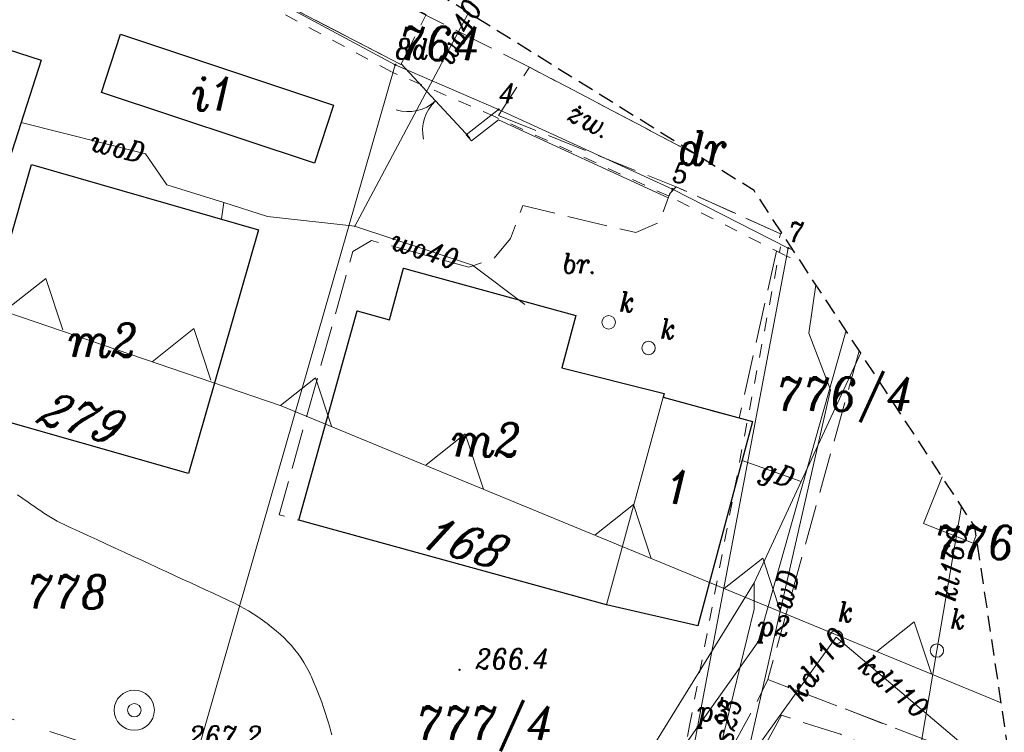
# Model space of a CAD drawing. Header units: metres. Extents: x 7435600 to 7436400, y 5537603 to 5538250.
# Tile 39 of 43: x 7436096 to 7436133, y 5537916 to 5537943. Entities that reach past the tile are written whole.
import ezdxf
from ezdxf.enums import TextEntityAlignment as Align

# ---------------------------------------------------------------- set-up
doc = ezdxf.new("R2010")
doc.units = ezdxf.units.M
doc.header["$MEASUREMENT"] = 0
for name, pattern in [('0.5_0.5', [1, 0.5, -0.5]), ('1.4_1.4', [2.8, 1.4, -1.4]), ('1.5_0.5', [2, 1.5, -0.5]), ('2', [0.9, 0.6, -0.3]), ('219-500', [0]), ('3117-500', [0]), ('ktok02-500', [0]), ('mz1.25_0.5', [1.75, 1.25, -0.5])]:
    doc.linetypes.add(name, pattern=pattern)
doc.layers.get('0').update_dxf_attribs({"color": 2, "linetype": 'CONTINUOUS', "lineweight": 5})
doc.layers.add('!ramka', color=2, linetype='CONTINUOUS', lineweight=0)
for name, color, linetype in [('203-Punkt załamania granicy działki nie stabilizowany', 7, 'CONTINUOUS'), ('203-Punkt załamania granicy działki nie stabilizowany-Atr103', 7, 'CONTINUOUS'), ('210-Oznaczenie użytku', 7, 'CONTINUOUS'), ('211-Nr działki', 7, 'CONTINUOUS'), ('218-Granica użytku po granicy działki', 7, 'CONTINUOUS'), ('219-Linia granicy', 7, 'CONTINUOUS'), ('238-Punkt adresowy budynku', 7, 'CONTINUOUS'), ('312-Budynek (powierzchnia)', 7, 'CONTINUOUS'), ('312-Numer ewidencyjny budynku-Atr124', 7, 'CONTINUOUS'), ('320-część budynku wyodrębniona ze względu na liczbę kondygnacji naziemnych (powierzchnia)', 7, 'CONTINUOUS'), ('320-część budynku wyodrębniona ze względu na liczbę kondygnacji naziemnych - opis', 7, 'CONTINUOUS'), ('811-Warstwica ciągła linia', 7, 'CONTINUOUS'), ('brama (linia)', 7, 'CONTINUOUS'), ('brama (linia) - symbol', 7, 'CONTINUOUS'), ('jezdnia (powierzchnia)', 7, 'CONTINUOUS'), ('komora podziemna - przewód kanalizacyjny (powierzchnia)', 7, 'CONTINUOUS'), ('Miejsce błędu lub ostrzeżenia po kontroli', 7, 'CONTINUOUS'), ('murek oporowy (powierzchnia)', 7, 'CONTINUOUS'), ('Nieprzekraczalna linia zabudowy', 7, 'CONTINUOUS'), ('ogrodzenie trwałe (linia)', 7, 'CONTINUOUS'), ('plac (powierzchnia)', 7, 'CONTINUOUS'), ('plac (powierzchnia)-Atr17', 7, 'CONTINUOUS'), ('przewód gazowy (linia)', 7, 'CONTINUOUS'), ('przewód gazowy (linia)-Atr1', 7, 'CONTINUOUS'), ('przewód kanalizacyjny (linia)', 7, 'CONTINUOUS'), ('przewód kanalizacyjny (linia)-Atr1', 7, 'CONTINUOUS'), ('przewód wodociągowy (linia)', 7, 'CONTINUOUS'), ('przewód wodociągowy (linia)-Atr1', 7, 'CONTINUOUS'), ('punkt wysokościowy naturalny', 7, 'CONTINUOUS'), ('punkt wysokościowy naturalny-Atr2', 7, 'CONTINUOUS'), ('skarpa nieumocniona (powierzchnia)', 7, 'CONTINUOUS'), ('studnia (punkt)', 7, 'CONTINUOUS'), ('właz okrągły - siec kanalizacyjna (punkt)', 7, 'CONTINUOUS'), ('właz okrągły - siec kanalizacyjna (punkt)-Atr17', 7, 'CONTINUOUS'), ('Zakres', 7, 'CONTINUOUS')]:
    doc.layers.add(name, color=color, linetype=linetype)
doc.styles.get("Standard").update_dxf_attribs({"font": 'italic_1250.shx', "width": 0.75})
doc.linetypes.add('902-500', pattern='A,3.75,0,[1,ksztalty.shx,S=0.5,R=0,X=0,Y=0],3.75', length=7.5)

# ---------------------------------------------------------------- blocks, each defined once
blk = doc.blocks.new('203')
at = {"linetype": 'Continuous', "lineweight": 0}
h = blk.add_hatch(color=0, dxfattribs=at)
edge = h.paths.add_edge_path()
edge.add_arc((0, 0), 0.045, 0, 360)
blk = doc.blocks.new('US13')
at = {"color": 0, "linetype": 'Continuous', "lineweight": 13}
for radius in [0.75, 0.25]:
    blk.add_circle((0, 0), radius, dxfattribs=at)
blk = doc.blocks.new('US22')
at = {"color": 0, "linetype": 'Continuous', "lineweight": 13}
blk.add_circle((0, 0), 0.25, dxfattribs=at)
blk = doc.blocks.new('PW01')
at = {"linetype": 'Continuous', "lineweight": 13}
h = blk.add_hatch(color=0, dxfattribs=at)
edge = h.paths.add_edge_path()
edge.add_arc((0, 0), 0.045, 0, 360)
blk = doc.blocks.new('OK02')
at = {"color": 0, "linetype": 'Continuous', "lineweight": 0}
for centre, start, end in [((-1.5, 0), 0, 60), ((1.5, 0), 120, 180)]:
    blk.add_arc(centre, 1.5, start, end, dxfattribs=at)

msp = doc.modelspace()

# ---------------------------------------------------------------- linework, layer by layer
at = {"layer": '!ramka', "color": 251, "linetype": 'Continuous', "lineweight": 13}
msp.add_3dface([(7435692.445, 5538052.761), (7436192.445, 5538052.761), (7436192.445, 5537747.761), (7435692.445, 5537747.761)], dxfattribs=at)
at = {"layer": '218-Granica użytku po granicy działki', "color": 3, "linetype": '0.5_0.5', "lineweight": 13}
for p, q in [((7436110.098, 5537941.036), (7436103.828, 5537944.406)), ((7436110.098, 5537941.036), (7436110.098, 5537941.036)), ((7436110.098, 5537941.036), (7436110.098, 5537941.036)), ((7436113.981, 5537939.355), (7436110.121, 5537941.025)), ((7436110.121, 5537941.025), (7436110.121, 5537941.025)), ((7436110.121, 5537941.025), (7436110.121, 5537941.025)), ((7436120.465, 5537936.387), (7436113.975, 5537939.357)), ((7436113.975, 5537939.357), (7436113.975, 5537939.357)), ((7436113.975, 5537939.357), (7436113.975, 5537939.357)), ((7436113.981, 5537939.355), (7436113.981, 5537939.355)), ((7436113.981, 5537939.355), (7436113.981, 5537939.355)), ((7436124.784, 5537934.183), (7436120.454, 5537936.393)), ((7436120.454, 5537936.393), (7436120.454, 5537936.393)), ((7436120.454, 5537936.393), (7436120.454, 5537936.393)), ((7436120.465, 5537936.387), (7436120.465, 5537936.387)), ((7436120.465, 5537936.387), (7436120.465, 5537936.387)), ((7436121.235, 5537916.616), (7436124.625, 5537934.506)), ((7436124.625, 5537934.506), (7436124.625, 5537934.506)), ((7436124.625, 5537934.506), (7436124.625, 5537934.506)), ((7436124.784, 5537934.183), (7436124.784, 5537934.183)), ((7436124.784, 5537934.183), (7436124.784, 5537934.183)), ((7436124.991, 5537934.104), (7436124.817, 5537934.168)), ((7436124.817, 5537934.168), (7436124.817, 5537934.168)), ((7436124.817, 5537934.168), (7436124.817, 5537934.168)), ((7436124.991, 5537934.104), (7436124.991, 5537934.104)), ((7436124.991, 5537934.104), (7436124.991, 5537934.104)), ((7436120.235, 5537911.295), (7436121.235, 5537916.615)), ((7436121.235, 5537916.616), (7436121.235, 5537916.616)), ((7436121.235, 5537916.616), (7436121.235, 5537916.616)), ((7436121.235, 5537916.615), (7436121.235, 5537916.615)), ((7436121.235, 5537916.615), (7436121.235, 5537916.615))]:
    msp.add_line(p, q, dxfattribs=at)
at = {"layer": '219-Linia granicy', "color": 3, "linetype": '219-500', "lineweight": 13, "flags": 128}
for points in [[(7436103.97, 5537944.67), (7436110.24, 5537941.3)], [(7436110.24, 5537941.3), (7436100.85, 5537908.64)], [(7436110.24, 5537941.3), (7436114.1, 5537939.63)], [(7436114.1, 5537939.63), (7436120.59, 5537936.66)], [(7436124.92, 5537934.45), (7436120.59, 5537936.66)], [(7436124.92, 5537934.45), (7436121.53, 5537916.56)], [(7436124.92, 5537934.45), (7436125.094, 5537934.386)], [(7436123.79, 5537919.74), (7436127.075, 5537931.37)], [(7436121.53, 5537916.56), (7436123.79, 5537919.74)], [(7436120.53, 5537911.24), (7436121.53, 5537916.56)], [(7436120.59, 5537915.23), (7436121.53, 5537916.56)]]:
    msp.add_lwpolyline(points, dxfattribs=at)
at = {"layer": '312-Budynek (powierzchnia)', "color": 251, "linetype": 'Continuous', "lineweight": 25, "flags": 128}
for points in [[(7436099.26, 5537940.27), (7436099.98, 5537942.44)], [(7436099.98, 5537942.44), (7436107.93, 5537939.79)], [(7436095.31, 5537942.02), (7436097.01, 5537941.47)], [(7436097.01, 5537941.47), (7436094.51, 5537933.71)], [(7436107.22, 5537937.62), (7436099.26, 5537940.27)], [(7436107.93, 5537939.79), (7436107.22, 5537937.62)], [(7436094.04, 5537928.45), (7436096.65, 5537937.57)], [(7436096.65, 5537937.57), (7436105.13, 5537935.14)], [(7436105.13, 5537935.14), (7436102.52, 5537926.03)], [(7436110.02, 5537931.77), (7436110.54, 5537933.7)], [(7436110.54, 5537933.7), (7436116.98, 5537931.93)], [(7436106.63, 5537924.29), (7436108.81, 5537932.11)], [(7436108.81, 5537932.11), (7436110.02, 5537931.77)], [(7436116.98, 5537931.93), (7436116.46, 5537929.98)], [(7436116.46, 5537929.98), (7436120.28, 5537929.02)], [(7436120.28, 5537929.02), (7436120.24, 5537928.88)], [(7436120.24, 5537928.88), (7436123.58, 5537927.97)], [(7436102.52, 5537926.03), (7436094.04, 5537928.45)], [(7436123.58, 5537927.97), (7436121.54, 5537920.34)], [(7436118.13, 5537921.13), (7436106.63, 5537924.29)], [(7436121.54, 5537920.34), (7436118.13, 5537921.13)]]:
    msp.add_lwpolyline(points, dxfattribs=at)
at = {"layer": '320-część budynku wyodrębniona ze względu na liczbę kondygnacji naziemnych (powierzchnia)', "color": 251, "linetype": 'Continuous', "lineweight": 13, "flags": 128}
msp.add_lwpolyline([(7436123.58, 5537927.97), (7436120.24, 5537928.88), (7436120.28, 5537929.02), (7436118.13, 5537921.13), (7436121.54, 5537920.34)], close=True, dxfattribs=at)
at = {"layer": '811-Warstwica ciągła linia', "color": 32, "linetype": 'Continuous', "lineweight": 13, "flags": 128}
msp.add_lwpolyline([(7436107.87, 5537916.266), (7436107.811, 5537916.491), (7436107.78, 5537916.6), (7436107.746, 5537916.716), (7436107.687, 5537916.91), (7436107.625, 5537917.104), (7436107.56, 5537917.296), (7436107.492, 5537917.488), (7436107.421, 5537917.678), (7436107.347, 5537917.868), (7436107.27, 5537918.057), (7436107.189, 5537918.245), (7436107.105, 5537918.433), (7436107.07, 5537918.51), (7436107.017, 5537918.62), (7436106.925, 5537918.796), (7436106.827, 5537918.968), (7436106.721, 5537919.134), (7436106.608, 5537919.296), (7436106.489, 5537919.452), (7436106.362, 5537919.604), (7436106.228, 5537919.75), (7436106.087, 5537919.892), (7436105.939, 5537920.028), (7436105.88, 5537920.08), (7436105.785, 5537920.16), (7436105.619, 5537920.296), (7436105.45, 5537920.428), (7436105.28, 5537920.554), (7436105.107, 5537920.675), (7436104.932, 5537920.792), (7436104.754, 5537920.903), (7436104.574, 5537921.008), (7436104.389, 5537921.108), (7436104.202, 5537921.202), (7436104.12, 5537921.24), (7436104.011, 5537921.291), (7436103.723, 5537921.424), (7436103.435, 5537921.557), (7436103.147, 5537921.69), (7436102.859, 5537921.823), (7436102.571, 5537921.956), (7436102.283, 5537922.089), (7436101.995, 5537922.222), (7436101.707, 5537922.355), (7436101.419, 5537922.488), (7436101.24, 5537922.57), (7436101.131, 5537922.621), (7436100.791, 5537922.778), (7436100.451, 5537922.935), (7436100.111, 5537923.092), (7436099.771, 5537923.249), (7436099.431, 5537923.405), (7436099.091, 5537923.562), (7436098.751, 5537923.719), (7436098.411, 5537923.876), (7436098.071, 5537924.034), (7436097.84, 5537924.14), (7436097.731, 5537924.192), (7436097.604, 5537924.258), (7436097.479, 5537924.328), (7436097.356, 5537924.401), (7436097.234, 5537924.477), (7436097.114, 5537924.554), (7436096.994, 5537924.634), (7436096.875, 5537924.715), (7436096.757, 5537924.796), (7436096.639, 5537924.877), (7436096.62, 5537924.89), (7436096.521, 5537924.958), (7436096.126, 5537925.231)], dxfattribs=at)
at = {"layer": 'brama (linia)', "color": 251, "linetype": 'ktok02-500', "lineweight": 13, "flags": 128}
msp.add_lwpolyline([(7436113.02, 5537938.57), (7436110.46, 5537941.33)], dxfattribs=at)
at = {"layer": 'jezdnia (powierzchnia)', "color": 251, "linetype": '1.5_0.5', "lineweight": 13, "flags": 128}
for points in [[(7436110.245, 5537944.775), (7436109.76, 5537943.97), (7436115.25, 5537941.21), (7436121.55, 5537937.902)], [(7436127.569, 5537930.618), (7436124.16, 5537918.34), (7436132.18, 5537915.27)]]:
    msp.add_lwpolyline(points, dxfattribs=at)
msp.add_lwpolyline([(7436132.18, 5537915.27), (7436124.16, 5537918.34), (7436123.69, 5537917.38), (7436121.3, 5537913.04), (7436117.33, 5537901.85), (7436122.34, 5537899.59), (7436123.47, 5537899.11), (7436124.04, 5537898.84), (7436128.77, 5537896.91), (7436133.04, 5537908.65), (7436132.18, 5537908.99), (7436128.61, 5537899.14), (7436128.16, 5537899.31), (7436128.23, 5537899.5), (7436119.26, 5537902.86), (7436119.19, 5537902.67), (7436118.77, 5537902.83), (7436122.19, 5537912.34), (7436122.36, 5537912.76), (7436124.66, 5537917), (7436126.87, 5537916.29), (7436128.75, 5537915.53), (7436131.89, 5537914.3)], close=True, dxfattribs=at)
at = {"layer": 'komora podziemna - przewód kanalizacyjny (powierzchnia)', "color": 34, "linetype": 'Continuous', "lineweight": 13, "flags": 128}
for points in [[(7436129.97, 5537924.17), (7436130.664, 5537925.907)], [(7436131.937, 5537923.724), (7436131.82, 5537923.43), (7436129.97, 5537924.17)]]:
    msp.add_lwpolyline(points, dxfattribs=at)
at = {"layer": 'Miejsce błędu lub ostrzeżenia po kontroli', "color": 214, "linetype": '1.4_1.4', "lineweight": 13, "flags": 128}
msp.add_lwpolyline([(7435942.54, 5537965.49), (7435996.65, 5537949.04), (7436064.9, 5537926.91), (7436099.32, 5537915.75), (7436131.86, 5537901.49)], dxfattribs=at)
at = {"layer": 'murek oporowy (powierzchnia)', "color": 251, "linetype": 'Continuous', "lineweight": 13, "flags": 128}
msp.add_lwpolyline([(7436120.59, 5537936.66), (7436120.43, 5537936.33), (7436114.09, 5537939.24), (7436113.09, 5537938.46), (7436112.89, 5537938.68), (7436114.1, 5537939.63)], close=True, dxfattribs=at)
at = {"layer": 'Nieprzekraczalna linia zabudowy', "color": 251, "linetype": '3117-500', "lineweight": 13, "flags": 128}
msp.add_lwpolyline([(7436132.87, 5537917.47), (7436105.98, 5537928.56), (7436069.68, 5537940.95), (7436009.28, 5537960.91), (7435960.76, 5537975.49), (7435944.26, 5537980.85)], dxfattribs=at)
msp.add_lwpolyline([(7436132.87, 5537917.47), (7436105.98, 5537928.56), (7436069.68, 5537940.95), (7436009.28, 5537960.91), (7435960.76, 5537975.49), (7435944.26, 5537980.85)], dxfattribs=at)
msp.add_lwpolyline([(7436132.87, 5537917.47), (7436105.98, 5537928.56), (7436069.68, 5537940.95), (7436009.28, 5537960.91), (7435960.76, 5537975.49), (7435944.26, 5537980.85)], dxfattribs=at)
at = {"layer": 'Nieprzekraczalna linia zabudowy', "color": 251, "linetype": '3117-500', "lineweight": 13, "elevation": 0, "flags": 128}
for points in [[(7436097.817, 5537931.398), (7436097.183, 5537933.322), (7436095.619, 5537932.084)], [(7436103.351, 5537929.524), (7436102.717, 5537931.448), (7436101.153, 5537930.21)], [(7436107.85, 5537927.806), (7436107.257, 5537929.605), (7436105.952, 5537928.572)], [(7436113.532, 5537925.445), (7436112.849, 5537927.52), (7436111.386, 5537926.362)], [(7436119.793, 5537922.863), (7436119.132, 5537924.87), (7436117.692, 5537923.73)], [(7436124.631, 5537920.868), (7436123.97, 5537922.876), (7436122.528, 5537921.735)], [(7436130.263, 5537918.545), (7436129.621, 5537920.492), (7436128.224, 5537919.386)]]:
    msp.add_lwpolyline(points, dxfattribs=at)
at = {"layer": 'ogrodzenie trwałe (linia)', "color": 251, "linetype": '902-500', "lineweight": 13, "flags": 128}
msp.add_lwpolyline([(7436110.45, 5537941.31), (7436105.54, 5537943.86)], dxfattribs=at)
at = {"layer": 'plac (powierzchnia)', "color": 251, "linetype": '1.5_0.5', "lineweight": 13, "flags": 128}
for points in [[(7436121.55, 5537937.902), (7436115.25, 5537941.21), (7436114.1, 5537939.4)], [(7436114.1, 5537939.4), (7436120.73, 5537936.74), (7436124.63, 5537934.99), (7436124.675, 5537935.025)]]:
    msp.add_lwpolyline(points, dxfattribs=at)
msp.add_lwpolyline([(7436106.63, 5537924.29), (7436108.81, 5537932.11), (7436110.02, 5537931.77), (7436110.54, 5537933.7), (7436116.98, 5537931.93), (7436116.46, 5537929.98), (7436120.28, 5537929.02), (7436120.24, 5537928.88), (7436123.08, 5537928.1), (7436124.63, 5537934.99), (7436120.73, 5537936.74), (7436120.5, 5537936.49), (7436120.1, 5537935.41), (7436119.22, 5537935.03), (7436115, 5537936.04), (7436114.54, 5537934.81), (7436113.91, 5537934.05), (7436112.98, 5537933.74), (7436109.35, 5537934.74), (7436108.65, 5537934.32), (7436105.9, 5537924.49)], close=True, dxfattribs=at)
at = {"layer": 'przewód gazowy (linia)', "color": 40, "linetype": 'Continuous', "lineweight": 13, "flags": 128}
for points in [[(7436127.624, 5537930.535), (7436125.4, 5537925.73), (7436123.65, 5537921.95), (7436113.08, 5537904.87), (7436115.87, 5537903.88), (7436110.82, 5537889.18)], [(7436125.4, 5537925.73), (7436123.2, 5537926.52)], [(7436123.65, 5537921.95), (7436123.65, 5537920.97), (7436121.55, 5537912.4), (7436121.54, 5537912.21), (7436122.13, 5537911.82)]]:
    msp.add_lwpolyline(points, dxfattribs=at)
at = {"layer": 'przewód kanalizacyjny (linia)', "color": 34, "linetype": 'Continuous', "lineweight": 13, "flags": 128}
for points in [[(7436131.385, 5537924.809), (7436130.47, 5537919.42), (7436129.74, 5537915.15)], [(7436122.42, 5537913.95), (7436126.71, 5537919.92)], [(7436126.71, 5537919.92), (7436132.18, 5537915.27), (7436131.48, 5537909.03)]]:
    msp.add_lwpolyline(points, dxfattribs=at)
at = {"layer": 'przewód wodociągowy (linia)', "color": 5, "linetype": 'Continuous', "lineweight": 13, "flags": 128}
for points in [[(7436112.973, 5537943.246), (7436108.72, 5537935.25)], [(7436096.26, 5537939.14), (7436100.91, 5537937.97), (7436101.71, 5537936.82), (7436103.84, 5537936.15), (7436105.46, 5537935.63), (7436108.73, 5537935.27)], [(7436103.84, 5537936.15), (7436103.75, 5537935.54)], [(7436108.71, 5537935.27), (7436113.12, 5537933.81), (7436115.08, 5537932.34)], [(7436125.952, 5537933.08), (7436125.69, 5537931.28), (7436126.49, 5537929.16), (7436123.05, 5537913.98), (7436127.17, 5537911.4), (7436127.08, 5537910.53)]]:
    msp.add_lwpolyline(points, dxfattribs=at)
at = {"layer": 'skarpa nieumocniona (powierzchnia)', "color": 251, "linetype": 'mz1.25_0.5', "lineweight": 13, "flags": 128}
msp.add_lwpolyline([(7436102.82, 5537947.41), (7436106.35, 5537945.75), (7436111.39, 5537943.18), (7436110.45, 5537941.31), (7436105.54, 5537943.86), (7436089.44, 5537947.8), (7436087.35, 5537948.72), (7436085.11, 5537948.35), (7436082.12, 5537949.24), (7436081.39, 5537952.13), (7436066.67, 5537957.55), (7436071.87, 5537958.38)], close=True, dxfattribs=at)
at = {"layer": 'Zakres', "color": 5, "linetype": '2', "lineweight": 30, "flags": 128}
msp.add_lwpolyline([(7435791.95, 5538004.83), (7435788.55, 5537993.08), (7435787.96, 5537986.53), (7435787.35, 5537979.77), (7435791.23, 5537966.98), (7435799.62, 5537956.58), (7435811.29, 5537950.08), (7435839.35, 5537940.91), (7435847.93, 5537935.74), (7435857.59, 5537931.73), (7435868.01, 5537930.77), (7435873.84, 5537931.1), (7435927.63, 5537913.78), (7435934.32, 5537910.49), (7435948.84, 5537901.62), (7435957.74, 5537897.76), (7436015.82, 5537881.67), (7436056.09, 5537869.29), (7436058.12, 5537868.73), (7436082.82, 5537862.73), (7436097.96, 5537862.42), (7436111.81, 5537868.54), (7436121.78, 5537879.94), (7436129.89, 5537894.76), (7436134.11, 5537909.18), (7436131.89, 5537924.04), (7436123.64, 5537936.6), (7436110.88, 5537944.55), (7436055.14, 5537964.31), (7436052.48, 5537965.13), (7436027.84, 5537971.72), (7435999.56, 5537979.44), (7435995.34, 5537981.24), (7435974.61, 5537991.35), (7435974.21, 5537991.54), (7435952.34, 5538001.86), (7435940.13, 5538005.1), (7435927.06, 5538006.13), (7435886.07, 5538018.53), (7435885.05, 5538018.82), (7435855.64, 5538026.76), (7435837.67, 5538033.11), (7435824.44, 5538035.07), (7435811.44, 5538031.93), (7435800.57, 5538024.15), (7435795.41, 5538016.01), (7435793.41, 5538012.85)], close=True, dxfattribs=at)

# ---------------------------------------------------------------- block references
at = {"layer": '203-Punkt załamania granicy działki nie stabilizowany', "color": 3, "linetype": 'Continuous', "lineweight": 13}
for p in [(7436110.24, 5537941.3), (7436114.1, 5537939.63), (7436120.59, 5537936.66), (7436124.92, 5537934.45), (7436123.79, 5537919.74), (7436121.53, 5537916.56)]:
    msp.add_blockref('203', p, dxfattribs=at)
at = {"layer": 'brama (linia) - symbol', "color": 251, "linetype": 'Continuous', "lineweight": 13, "rotation": 132.847}
msp.add_blockref('OK02', (7436111.74, 5537939.95), dxfattribs=at)
at = {"layer": 'punkt wysokościowy naturalny', "color": 251, "linetype": 'Continuous', "lineweight": 13}
msp.add_blockref('PW01', (7436112.64, 5537918.7), dxfattribs=at)
at = {"layer": 'studnia (punkt)', "color": 251, "linetype": 'Continuous', "lineweight": 13, "rotation": 179.999}
msp.add_blockref('US13', (7436100.49, 5537917.19), dxfattribs=at)
at = {"layer": 'właz okrągły - siec kanalizacyjna (punkt)', "color": 251, "linetype": 'Continuous', "lineweight": 13}
for p in [(7436118.21, 5537931.68), (7436119.7, 5537930.72), (7436126.71, 5537919.92), (7436130.47, 5537919.42)]:
    msp.add_blockref('US22', p, dxfattribs=at)

# ---------------------------------------------------------------- texts
at = {"layer": '203-Punkt załamania granicy działki nie stabilizowany-Atr103', "color": 251, "lineweight": 13, "width": 0.9}
for s, p in [('8d', (7436110.24, 5537941.3)), ('8d', (7436110.24, 5537941.3)), ('4', (7436114.1, 5537939.63)), ('4', (7436114.1, 5537939.63)), ('5', (7436120.59, 5537936.66)), ('5', (7436120.59, 5537936.66)), ('7', (7436124.92, 5537934.45)), ('7', (7436124.92, 5537934.45)), ('p2', (7436123.79, 5537919.74)), ('p2', (7436123.79, 5537919.74)), ('p3', (7436121.53, 5537916.56)), ('p3', (7436121.53, 5537916.56))]:
    msp.add_text(s, height=0.75, dxfattribs=at).set_placement(p, align=Align.BOTTOM_LEFT)
at = {"layer": '210-Oznaczenie użytku', "color": 3, "linetype": 'Continuous', "lineweight": 13, "width": 0.9}
msp.add_text('dr', height=1.25, dxfattribs=at).set_placement((7436120.78, 5537937.56))
at = {"layer": '211-Nr działki', "color": 3, "linetype": 'Continuous', "lineweight": 13, "width": 0.9}
for s, p in [('764', (7436110.38, 5537942.72)), ('776/4', (7436124.47, 5537929.62)), ('776/5', (7436130.36, 5537924.08)), ('778', (7436096.48, 5537922.24)), ('777/4', (7436111.03, 5537917.33))]:
    msp.add_text(s, height=1.25, dxfattribs=at).set_placement(p, align=Align.TOP_LEFT)
at = {"layer": '238-Punkt adresowy budynku', "color": 251, "linetype": 'Continuous', "lineweight": 13, "oblique": 15, "width": 0.9}
for s, rotation, p in [('279', 344.004, (7436098.24, 5537927.53)), ('168', 344.073, (7436112.57, 5537922.88))]:
    msp.add_text(s, height=1.25, rotation=rotation, dxfattribs=at).set_placement(p, align=Align.CENTER)
at = {"layer": '312-Numer ewidencyjny budynku-Atr124', "color": 251, "lineweight": 13, "width": 0.9}
for s, p in [('i1', (7436103.47, 5537940.22)), ('m2', (7436099.33, 5537931.01)), ('m2', (7436113.65, 5537927.29))]:
    msp.add_text(s, height=1.25, dxfattribs=at).set_placement(p, align=Align.MIDDLE_CENTER)
at = {"layer": '320-część budynku wyodrębniona ze względu na liczbę kondygnacji naziemnych - opis', "color": 251, "linetype": 'Continuous', "lineweight": 13, "width": 0.9}
msp.add_text('1', height=1.25, dxfattribs=at).set_placement((7436120.83, 5537925.52), align=Align.MIDDLE_CENTER)
at = {"layer": 'plac (powierzchnia)-Atr17', "color": 251, "lineweight": 13, "width": 0.9}
msp.add_text('żw.', height=0.75, rotation=332.298, dxfattribs=at).set_placement((7436116.58, 5537939.29))
msp.add_text('żw.', height=0.75, rotation=332.298, dxfattribs=at).set_placement((7436116.58, 5537939.29))
msp.add_text('br.', height=0.75, dxfattribs=at).set_placement((7436116.46, 5537933.5))
at = {"layer": 'przewód gazowy (linia)-Atr1', "color": 251, "lineweight": 13, "width": 0.9}
for s, rotation, p in [('gD', 340.247, (7436123.95, 5537926.25)), ('gs25', 76.231, (7436122.29, 5537915.43))]:
    msp.add_text(s, height=0.75, rotation=rotation, dxfattribs=at).set_placement(p, align=Align.MIDDLE_LEFT)
at = {"layer": 'przewód kanalizacyjny (linia)-Atr1', "color": 34, "lineweight": 13, "width": 0.9}
for s, rotation, p in [('kl160', 80.36, (7436130.79, 5537921.3)), ('kd110', 54.299, (7436125.12, 5537917.7)), ('kd110', 319.632, (7436127.72, 5537919.06))]:
    msp.add_text(s, height=0.75, rotation=rotation, dxfattribs=at).set_placement(p, align=Align.MIDDLE_LEFT)
at = {"layer": 'przewód wodociągowy (linia)-Atr1', "color": 5, "lineweight": 13, "width": 0.9}
for s, rotation, p in [('wo40', 61.991, (7436111.98, 5537941.38)), ('woD', -14.123, (7436098.89, 5537938.48)), ('wo40', 341.682, (7436110.13, 5537934.8)), ('wD', 77.231, (7436124.63, 5537920.95))]:
    msp.add_text(s, height=0.75, rotation=rotation, dxfattribs=at).set_placement(p, align=Align.MIDDLE_LEFT)
at = {"layer": 'punkt wysokościowy naturalny-Atr2', "color": 251, "lineweight": 13, "width": 0.9}
for s, p in [('266.4', (7436113.23, 5537918.73)), ('267.2', (7436102.52, 5537915.85))]:
    msp.add_text(s, height=0.75, dxfattribs=at).set_placement(p)
at = {"layer": 'właz okrągły - siec kanalizacyjna (punkt)-Atr17', "color": 251, "lineweight": 13, "width": 0.9}
for p in [(7436118.61, 5537932.07), (7436120.14, 5537931.06), (7436126.78, 5537920.49), (7436130.97, 5537920.23)]:
    msp.add_text('k', height=0.75, dxfattribs=at).set_placement(p)

doc.saveas('drawing.dxf')
